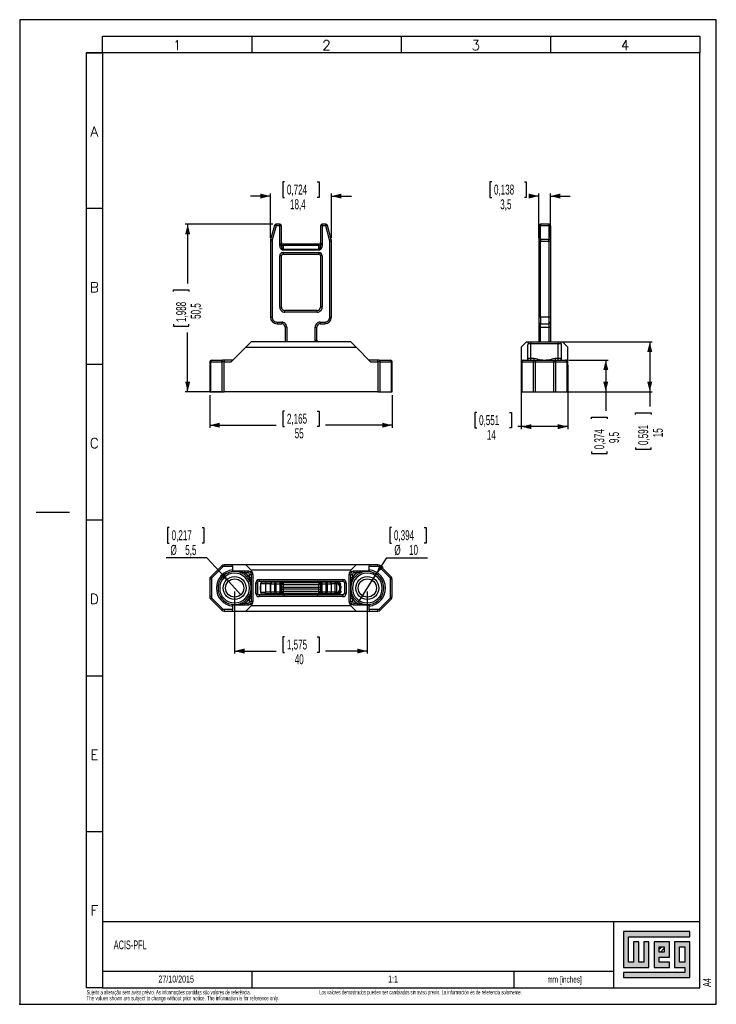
# Model space of a CAD drawing. Extents: x 0 to 210, y 0 to 297.
import ezdxf

# ---------------------------------------------------------------- set-up
doc = ezdxf.new("R2010")
doc.units = 0
doc.header["$PDSIZE"] = -1
doc.layers.get('0').update_dxf_attribs({"linetype": 'CONTINUOUS'})
doc.styles.add('SLDTEXTSTYLE0', font='ROMANS')
doc.styles.add('SLDTEXTSTYLE1', font='TXT', dxfattribs={"width": 0.605})
doc.styles.add('SLDTEXTSTYLE2', font='TXT', dxfattribs={"width": 0.569583})
doc.dimstyles.new('SLDDIMSTYLE0', dxfattribs={"dimtxt": 3, "dimasz": 3, "dimexe": 0, "dimexo": 0.0625, "dimgap": 0.75, "dimtad": 0, "dimrnd": 1e-09, "dimzin": 12, "dimtxsty": 'SLDTEXTSTYLE1', "dimsah": 1, "dimcen": 0.09, "dimazin": 3, "dimtfac": 1, "dimtdec": 3, "dimtofl": 0, "dimtmove": 0, "dimatfit": 3, "dimtolj": 1, "dimtzin": 12})
doc.dimstyles.new('SLDDIMSTYLE1', dxfattribs={"dimtxt": 3, "dimasz": 3, "dimexe": 0, "dimexo": 0.0625, "dimgap": 0.75, "dimtad": 0, "dimtih": 1, "dimtoh": 1, "dimrnd": 1e-09, "dimzin": 12, "dimtxsty": 'SLDTEXTSTYLE1', "dimblk1": 'NONE', "dimsah": 1, "dimcen": 0, "dimazin": 3, "dimtfac": 1, "dimtdec": 3, "dimtmove": 0, "dimatfit": 3, "dimtolj": 1, "dimtzin": 12})
doc.dimstyles.new('SLDDIMSTYLE2', dxfattribs={"dimtxt": 3, "dimasz": 3, "dimexe": 0, "dimexo": 0.0625, "dimgap": 0.75, "dimtad": 0, "dimtih": 1, "dimtoh": 1, "dimrnd": 1e-09, "dimzin": 12, "dimtxsty": 'SLDTEXTSTYLE1', "dimblk1": 'NONE', "dimsah": 1, "dimcen": 0, "dimazin": 3, "dimtfac": 1, "dimtdec": 3, "dimtmove": 0, "dimatfit": 3, "dimtolj": 1, "dimtzin": 12})
doc.dimstyles.new('SLDDIMSTYLE3', dxfattribs={"dimtxt": 3, "dimasz": 3, "dimexe": 0, "dimexo": 0.0625, "dimgap": 0.75, "dimtad": 0, "dimrnd": 1e-09, "dimzin": 12, "dimtxsty": 'SLDTEXTSTYLE1', "dimsah": 1, "dimcen": 0.09, "dimazin": 3, "dimtfac": 1, "dimtdec": 3, "dimtmove": 0, "dimatfit": 3, "dimtolj": 1, "dimtzin": 12})

# ---------------------------------------------------------------- blocks, each defined once
blk = doc.blocks.new('SW_NOTE_0')
at = {"color": 0, "linetype": 'CONTINUOUS', "attachment_point": 1}
for s, insert, char_height, style in [('The values shown are subject to change without prior notice. The information is for reference only.', (0, -0.06), 1.3229, 'SLDTEXTSTYLE1'), ('Sujeito a alteração sem aviso prévio. As informações contidas são valores de referência.                                                           Los valores demostrados pueden ser cambiados sin aviso previo. La información és de referencia solamente.', (0, 1.71), 1.32292, 'SLDTEXTSTYLE2')]:
    blk.add_mtext(s, dxfattribs=dict(at, insert=insert, char_height=char_height, style=style))
blk = doc.blocks.new('_D')
at = {"color": 7, "linetype": 'CONTINUOUS'}
for p, q in [((64.79, 124.56), (64.79, 105.81)), ((104.79, 124.56), (104.79, 105.81)), ((79.86, 110.82), (79.29, 110.82)), ((79.29, 110.82), (79.29, 106.16)), ((89.72, 110.82), (90.29, 110.82)), ((90.29, 110.82), (90.29, 106.16)), ((64.79, 106.56), (77.36, 106.56)), ((79.29, 106.16), (79.86, 106.16)), ((90.29, 106.16), (89.72, 106.16)), ((104.79, 106.56), (92.21, 106.56))]:
    blk.add_line(p, q, dxfattribs=at)
for points in [[(64.79, 106.56), (67.79, 105.81), (67.79, 107.31)], [(104.79, 106.56), (101.79, 107.31), (101.79, 105.81)]]:
    blk.add_solid(points, dxfattribs=at)
at = {"color": 7, "linetype": 'CONTINUOUS', "char_height": 3, "attachment_point": 1, "style": 'SLDTEXTSTYLE1'}
for s, insert in [('1,575', (80.56, 110.03)), ('40', (82.91, 105.59))]:
    blk.add_mtext(s, dxfattribs=dict(at, insert=insert))
blk = doc.blocks.new('_D_1')
at = {"color": 7, "linetype": 'CONTINUOUS'}
for p, q in [((45.1, 143.8), (44.54, 143.8)), ((44.54, 143.8), (44.54, 139.14)), ((54.97, 143.8), (55.53, 143.8)), ((55.53, 143.8), (55.53, 139.14)), ((44.54, 139.14), (45.1, 139.14)), ((55.53, 139.14), (54.97, 139.14)), ((56.45, 134.71), (44.11, 134.71)), ((62.94, 127.6), (56.45, 134.71)), ((66.64, 123.53), (62.94, 127.6))]:
    blk.add_line(p, q, dxfattribs=at)
blk.add_solid([(62.94, 127.6), (61.47, 130.32), (60.36, 129.31)], dxfattribs=at)
at = {"color": 7, "linetype": 'CONTINUOUS', "char_height": 3, "attachment_point": 1, "style": 'SLDTEXTSTYLE1'}
for s, insert in [('0,217', (45.8, 143)), ('%%c', (45.47, 138.57)), ('5,5', (49.9, 138.57))]:
    blk.add_mtext(s, dxfattribs=dict(at, insert=insert))
blk = doc.blocks.new('_NONE')
blk = doc.blocks.new('_D_2')
at = {"color": 7, "linetype": 'CONTINUOUS'}
for p, q in [((112.11, 143.8), (111.55, 143.8)), ((111.55, 143.8), (111.55, 139.14)), ((121.98, 143.8), (122.54, 143.8)), ((122.54, 143.8), (122.54, 139.14)), ((111.55, 139.14), (112.11, 139.14)), ((122.54, 139.14), (121.98, 139.14)), ((107.48, 129.78), (110.63, 134.71)), ((110.63, 134.71), (122.97, 134.71)), ((102.1, 121.35), (107.48, 129.78))]:
    blk.add_line(p, q, dxfattribs=at)
blk.add_solid([(107.48, 129.78), (109.73, 131.9), (108.46, 132.71)], dxfattribs=at)
at = {"color": 7, "linetype": 'CONTINUOUS', "char_height": 3, "attachment_point": 1, "style": 'SLDTEXTSTYLE1'}
for s, insert in [('0,394', (112.82, 143)), ('%%c', (112.95, 138.57)), ('10', (117.38, 138.57))]:
    blk.add_mtext(s, dxfattribs=dict(at, insert=insert))
blk = doc.blocks.new('_D_3')
at = {"color": 7, "linetype": 'CONTINUOUS'}
for p, q in [((57.29, 183.79), (57.29, 173.93)), ((112.29, 183.79), (112.29, 173.93)), ((79.86, 178.95), (79.29, 178.95)), ((79.29, 178.95), (79.29, 174.28)), ((89.72, 178.95), (90.29, 178.95)), ((90.29, 178.95), (90.29, 174.28)), ((57.29, 174.68), (77.36, 174.68)), ((79.29, 174.28), (79.86, 174.28)), ((90.29, 174.28), (89.72, 174.28)), ((112.29, 174.68), (92.21, 174.68))]:
    blk.add_line(p, q, dxfattribs=at)
for points in [[(57.29, 174.68), (60.29, 173.93), (60.29, 175.43)], [(112.29, 174.68), (109.29, 175.43), (109.29, 173.93)]]:
    blk.add_solid(points, dxfattribs=at)
at = {"color": 7, "linetype": 'CONTINUOUS', "char_height": 3, "attachment_point": 1, "style": 'SLDTEXTSTYLE1'}
for s, insert in [('2,165', (80.56, 178.15)), ('55', (82.91, 173.72))]:
    blk.add_mtext(s, dxfattribs=dict(at, insert=insert))
blk = doc.blocks.new('_D_4')
at = {"color": 7, "linetype": 'CONTINUOUS'}
for p, q in [((76.27, 235.29), (49.88, 235.29)), ((50.63, 235.29), (50.63, 217.47)), ((46.36, 214.98), (46.36, 215.54)), ((46.36, 215.54), (51.03, 215.54)), ((51.03, 215.54), (51.03, 214.98)), ((46.36, 205.11), (46.36, 204.54)), ((51.03, 204.54), (51.03, 205.11)), ((46.36, 204.54), (51.03, 204.54)), ((50.63, 184.79), (50.63, 202.62)), ((60.6, 184.79), (49.88, 184.79))]:
    blk.add_line(p, q, dxfattribs=at)
for points in [[(50.63, 235.29), (49.88, 232.29), (51.38, 232.29)], [(50.63, 184.79), (51.38, 187.79), (49.88, 187.79)]]:
    blk.add_solid(points, dxfattribs=at)
at = {"color": 7, "linetype": 'CONTINUOUS', "char_height": 3, "attachment_point": 1, "rotation": 90, "style": 'SLDTEXTSTYLE1'}
for s, insert in [('1,988', (47.16, 205.81)), ('50,5', (51.59, 206.75))]:
    blk.add_mtext(s, dxfattribs=dict(at, insert=insert))
blk = doc.blocks.new('_D_5')
at = {"color": 7, "linetype": 'CONTINUOUS'}
for p, q in [((79.86, 248.06), (79.29, 248.06)), ((79.29, 248.06), (79.29, 243.39)), ((89.72, 248.06), (90.29, 248.06)), ((90.29, 248.06), (90.29, 243.39)), ((75.59, 243.79), (69.59, 243.79)), ((75.59, 231.18), (75.59, 244.54)), ((93.99, 231.18), (93.99, 244.54)), ((93.99, 243.79), (99.99, 243.79)), ((79.29, 243.39), (79.86, 243.39)), ((90.29, 243.39), (89.72, 243.39))]:
    blk.add_line(p, q, dxfattribs=at)
for points in [[(75.59, 243.79), (72.59, 244.54), (72.59, 243.04)], [(93.99, 243.79), (96.99, 243.04), (96.99, 244.54)]]:
    blk.add_solid(points, dxfattribs=at)
at = {"color": 7, "linetype": 'CONTINUOUS', "char_height": 3, "attachment_point": 1, "style": 'SLDTEXTSTYLE1'}
for s, insert in [('0,724', (80.56, 247.26)), ('18,4', (81.5, 242.83))]:
    blk.add_mtext(s, dxfattribs=dict(at, insert=insert))
blk = doc.blocks.new('_D_6')
at = {"color": 7, "linetype": 'CONTINUOUS'}
for p, q in [((163.32, 199.79), (190.68, 199.79)), ((189.93, 199.79), (189.93, 184.79)), ((161.9, 184.79), (190.68, 184.79)), ((189.93, 184.79), (189.93, 180.35)), ((185.66, 177.86), (185.66, 178.43)), ((185.66, 178.43), (190.33, 178.43)), ((190.33, 178.43), (190.33, 177.86)), ((185.66, 168), (185.66, 167.43)), ((185.66, 167.43), (190.33, 167.43)), ((190.33, 167.43), (190.33, 168))]:
    blk.add_line(p, q, dxfattribs=at)
for points in [[(189.93, 199.79), (189.18, 196.79), (190.68, 196.79)], [(189.93, 184.79), (190.68, 187.79), (189.18, 187.79)]]:
    blk.add_solid(points, dxfattribs=at)
at = {"color": 7, "linetype": 'CONTINUOUS', "char_height": 3, "attachment_point": 1, "rotation": 90, "style": 'SLDTEXTSTYLE1'}
for s, insert in [('0,591', (186.46, 168.7)), ('15', (190.89, 171.05))]:
    blk.add_mtext(s, dxfattribs=dict(at, insert=insert))
blk = doc.blocks.new('_D_7')
at = {"color": 7, "linetype": 'CONTINUOUS'}
for p, q in [((165.57, 194.29), (177.43, 194.29)), ((176.68, 194.29), (176.68, 184.79)), ((165.93, 184.79), (177.43, 184.79)), ((176.68, 184.79), (176.68, 179.05)), ((172.42, 176.56), (172.42, 177.13)), ((172.42, 177.13), (177.08, 177.13)), ((177.08, 177.13), (177.08, 176.56)), ((172.42, 166.7), (172.42, 166.13)), ((177.08, 166.13), (177.08, 166.7)), ((172.42, 166.13), (177.08, 166.13))]:
    blk.add_line(p, q, dxfattribs=at)
for points in [[(176.68, 194.29), (175.93, 191.29), (177.43, 191.29)], [(176.68, 184.79), (177.43, 187.79), (175.93, 187.79)]]:
    blk.add_solid(points, dxfattribs=at)
at = {"color": 7, "linetype": 'CONTINUOUS', "char_height": 3, "attachment_point": 1, "rotation": 90, "style": 'SLDTEXTSTYLE1'}
for s, insert in [('0,374', (173.22, 167.4)), ('9,5', (177.65, 169.28))]:
    blk.add_mtext(s, dxfattribs=dict(at, insert=insert))
blk = doc.blocks.new('_D_8')
at = {"color": 7, "linetype": 'CONTINUOUS'}
for p, q in [((142.29, 248.06), (141.72, 248.06)), ((141.72, 248.06), (141.72, 243.39)), ((152.15, 248.06), (152.72, 248.06)), ((152.72, 248.06), (152.72, 243.39)), ((156.47, 243.79), (154.64, 243.79)), ((156.47, 231.18), (156.47, 244.54)), ((159.97, 231.18), (159.97, 244.54)), ((159.97, 243.79), (165.97, 243.79)), ((141.72, 243.39), (142.29, 243.39)), ((152.72, 243.39), (152.15, 243.39))]:
    blk.add_line(p, q, dxfattribs=at)
for points in [[(156.47, 243.79), (153.47, 244.54), (153.47, 243.04)], [(159.97, 243.79), (162.97, 243.04), (162.97, 244.54)]]:
    blk.add_solid(points, dxfattribs=at)
at = {"color": 7, "linetype": 'CONTINUOUS', "char_height": 3, "attachment_point": 1, "style": 'SLDTEXTSTYLE1'}
for s, insert in [('0,138', (142.99, 247.26)), ('3,5', (144.87, 242.83))]:
    blk.add_mtext(s, dxfattribs=dict(at, insert=insert))
blk = doc.blocks.new('_D_9')
at = {"color": 7, "linetype": 'CONTINUOUS'}
for p, q in [((151.22, 192.79), (151.22, 173.5)), ((165.22, 192.79), (165.22, 173.5)), ((137.79, 178.51), (137.22, 178.51)), ((137.22, 178.51), (137.22, 173.85)), ((147.65, 178.51), (148.22, 178.51)), ((148.22, 178.51), (148.22, 173.85)), ((137.22, 173.85), (137.79, 173.85)), ((148.22, 173.85), (147.65, 173.85)), ((151.22, 174.25), (150.14, 174.25)), ((165.22, 174.25), (151.22, 174.25))]:
    blk.add_line(p, q, dxfattribs=at)
for points in [[(151.22, 174.25), (154.22, 173.5), (154.22, 175)], [(165.22, 174.25), (162.22, 175), (162.22, 173.5)]]:
    blk.add_solid(points, dxfattribs=at)
at = {"color": 7, "linetype": 'CONTINUOUS', "char_height": 3, "attachment_point": 1, "style": 'SLDTEXTSTYLE1'}
for s, insert in [('0,551', (138.49, 177.71)), ('14', (140.84, 173.28))]:
    blk.add_mtext(s, dxfattribs=dict(at, insert=insert))

msp = doc.modelspace()

# ---------------------------------------------------------------- hatches: boundary and pattern name
at = {"linetype": 'CONTINUOUS'}
msp.add_hatch(color=7, dxfattribs=at).paths.add_polyline_path([(181.99, 21.93), (181.99, 11.15), (189.69, 11.15), (189.69, 18.85), (188.15, 18.85), (188.15, 12.69), (186.61, 12.69), (186.61, 18.85), (185.07, 18.85), (185.07, 12.69), (183.53, 12.69), (183.53, 20.39), (202.01, 20.39), (202.01, 21.93)], flags=0)
h = msp.add_hatch(color=7, dxfattribs=at)
h.paths.add_polyline_path([(181.99, 8.07), (202.01, 8.07), (202.01, 18.85), (197.39, 18.85), (197.39, 11.15), (200.47, 11.15), (200.47, 9.61), (181.99, 9.61)], flags=0)
h.paths.add_polyline_path([(198.93, 17.31), (200.47, 17.31), (200.47, 12.69), (198.93, 12.69)], flags=0)
h = msp.add_hatch(color=7, dxfattribs=at)
h.paths.add_polyline_path([(195.85, 12.69), (192.77, 12.69), (192.77, 14.23), (195.85, 14.23), (195.85, 18.85), (191.23, 18.85), (191.23, 11.15), (195.85, 11.15)], flags=0)
h.paths.add_polyline_path([(194.31, 15.77), (192.77, 15.77), (192.77, 17.31), (194.31, 17.31)], flags=0)
h = msp.add_hatch(dxfattribs=at)
h.set_pattern_fill('ANSI31', scale=0.25, style=0)
h.paths.add_polyline_path([(194.31, 15.77), (192.77, 15.77), (192.77, 17.31), (194.31, 17.31)], flags=0)

# ---------------------------------------------------------------- linework, layer by layer
at = {"color": 7, "linetype": 'CONTINUOUS'}
for p, q in [((0, 297), (0, 0)), ((210, 297), (0, 297)), ((210, 0), (210, 297)), ((25, 292), (205, 292)), ((25, 287), (25, 292)), ((70, 292), (70, 287)), ((115, 292), (115, 287)), ((160, 292), (160, 287)), ((205, 292), (205, 287)), ((25, 287), (20, 287)), ((20, 287), (20, 5)), ((20, 287), (25, 287)), ((25, 287), (25, 5)), ((205, 287), (25, 287)), ((205, 5), (205, 287)), ((25, 240), (20, 240)), ((76.79, 234.921), (75.657, 230.694)), ((77.273, 234.792), (76.14, 230.565)), ((77.273, 234.792), (76.79, 234.921)), ((78.389, 235.292), (77.273, 235.292)), ((77.273, 235.292), (77.273, 234.792)), ((78.389, 234.792), (77.273, 234.792)), ((78.389, 234.792), (78.389, 235.292)), ((78.389, 229.386), (78.389, 234.792)), ((78.889, 234.792), (78.389, 234.792)), ((78.889, 229.386), (78.889, 234.792)), ((90.689, 234.792), (90.689, 229.386)), ((91.189, 234.792), (90.689, 234.792)), ((91.189, 235.292), (91.189, 234.792)), ((92.305, 235.292), (91.189, 235.292)), ((91.189, 234.792), (91.189, 229.386)), ((92.305, 234.792), (91.189, 234.792)), ((92.305, 234.792), (92.305, 235.292)), ((92.788, 234.921), (92.305, 234.792)), ((93.438, 230.565), (92.305, 234.792)), ((93.921, 230.694), (92.788, 234.921)), ((156.469, 234.792), (156.469, 230.565)), ((156.969, 235.292), (156.969, 234.921)), ((159.469, 235.292), (156.969, 235.292)), ((156.969, 234.921), (159.469, 234.921)), ((156.969, 230.694), (156.969, 234.921)), ((159.469, 235.292), (159.469, 234.921)), ((159.469, 234.921), (159.469, 230.694)), ((159.969, 234.792), (159.969, 230.565)), ((75.589, 230.177), (75.589, 207.292)), ((76.089, 230.177), (75.589, 230.177)), ((76.14, 230.565), (75.657, 230.694)), ((76.14, 230.565), (76.089, 230.177)), ((76.089, 230.177), (76.089, 207.292)), ((78.411, 229.036), (78.389, 229.386)), ((78.389, 229.386), (78.889, 229.386)), ((78.411, 229.036), (78.9, 229.089)), ((78.9, 229.089), (78.889, 229.386)), ((79.389, 229.292), (79.389, 228.892)), ((90.189, 229.292), (79.389, 229.292)), ((79.389, 228.892), (79.389, 227.708)), ((90.189, 228.892), (79.389, 228.892)), ((90.189, 228.892), (90.189, 229.292)), ((90.189, 227.708), (90.189, 228.892)), ((90.689, 229.386), (90.678, 229.089)), ((91.166, 229.036), (90.678, 229.089)), ((91.189, 229.386), (90.689, 229.386)), ((91.189, 229.386), (91.166, 229.036)), ((93.438, 230.565), (93.921, 230.694)), ((93.489, 230.177), (93.438, 230.565)), ((93.489, 207.292), (93.489, 230.177)), ((93.489, 230.177), (93.989, 230.177)), ((93.989, 207.292), (93.989, 230.177)), ((156.469, 230.565), (156.469, 230.177)), ((156.469, 230.177), (156.469, 207.292)), ((156.969, 230.177), (156.469, 230.177)), ((156.969, 230.694), (156.969, 230.177)), ((159.469, 230.694), (156.969, 230.694)), ((156.969, 207.292), (156.969, 230.177)), ((156.969, 230.177), (159.469, 230.177)), ((159.469, 230.177), (159.469, 230.694)), ((159.969, 230.177), (159.469, 230.177)), ((159.469, 230.177), (159.469, 207.292)), ((159.969, 230.565), (159.969, 230.177)), ((159.969, 230.177), (159.969, 207.292)), ((78.389, 210.292), (78.389, 225.792)), ((78.889, 225.792), (78.389, 225.792)), ((78.889, 210.292), (78.889, 225.792)), ((79.389, 227.458), (79.389, 227.708)), ((90.189, 227.708), (79.389, 227.708)), ((90.189, 227.458), (79.389, 227.458)), ((79.389, 226.792), (90.189, 226.792)), ((79.389, 226.792), (79.389, 226.292)), ((79.389, 226.292), (90.189, 226.292)), ((90.189, 227.458), (90.189, 227.708)), ((90.189, 226.792), (90.189, 226.292)), ((90.689, 225.792), (90.689, 210.292)), ((91.189, 225.792), (90.689, 225.792)), ((91.189, 225.792), (91.189, 210.292)), ((78.389, 210.292), (78.889, 210.292)), ((89.689, 209.292), (79.889, 209.292)), ((79.889, 208.792), (79.889, 209.292)), ((89.689, 208.792), (79.889, 208.792)), ((89.689, 208.792), (89.689, 209.292)), ((91.189, 210.292), (90.689, 210.292)), ((76.089, 207.292), (75.589, 207.292)), ((77.589, 205.792), (78.989, 205.792)), ((77.589, 205.792), (77.589, 205.292)), ((77.589, 205.292), (78.989, 205.292)), ((78.989, 205.792), (78.989, 205.292)), ((90.589, 205.792), (91.989, 205.792)), ((90.589, 205.792), (90.589, 205.292)), ((90.589, 205.292), (91.989, 205.292)), ((91.989, 205.792), (91.989, 205.292)), ((93.489, 207.292), (93.989, 207.292)), ((156.469, 207.292), (156.469, 205.792)), ((156.969, 207.292), (156.469, 207.292)), ((156.469, 205.792), (156.469, 204.292)), ((156.969, 207.292), (156.969, 205.292)), ((159.469, 207.292), (156.969, 207.292)), ((156.969, 205.292), (159.469, 205.292)), ((156.969, 204.292), (156.969, 205.292)), ((159.469, 207.292), (159.469, 205.292)), ((159.969, 207.292), (159.469, 207.292)), ((159.469, 205.292), (159.469, 204.292)), ((159.969, 207.292), (159.969, 205.792)), ((159.969, 205.792), (159.969, 204.292)), ((79.989, 204.292), (79.989, 199.792)), ((80.489, 204.292), (79.989, 204.292)), ((89.089, 200.292), (89.089, 204.292)), ((89.089, 204.292), (89.589, 204.292)), ((89.589, 200.292), (89.589, 204.292)), ((156.469, 204.292), (156.469, 199.792)), ((156.469, 204.292), (156.969, 204.292)), ((156.969, 204.292), (159.469, 204.292)), ((159.969, 204.292), (159.469, 204.292)), ((159.969, 204.292), (159.969, 199.792)), ((69.789, 199.792), (68.189, 198.192)), ((99.789, 199.792), (69.789, 199.792)), ((89.089, 200.292), (89.589, 200.292)), ((101.389, 198.192), (99.789, 199.792)), ((151.219, 198.192), (152.819, 199.792)), ((152.819, 199.792), (153.001, 199.792)), ((153.001, 199.792), (154.119, 199.792)), ((153.253, 199.292), (154.119, 199.292)), ((154.119, 199.792), (154.119, 199.292)), ((154.119, 199.792), (162.319, 199.792)), ((154.119, 194.792), (154.119, 199.292)), ((154.119, 199.292), (162.319, 199.292)), ((162.319, 199.792), (163.437, 199.792)), ((162.319, 199.792), (162.319, 199.292)), ((162.319, 194.792), (162.319, 199.292)), ((162.319, 199.292), (163.185, 199.292)), ((163.437, 199.792), (163.619, 199.792)), ((163.619, 199.792), (165.219, 198.192)), ((63.789, 193.792), (68.189, 198.192)), ((68.189, 198.192), (101.389, 198.192)), ((101.389, 198.192), (105.789, 193.792)), ((151.219, 198.192), (151.219, 193.792)), ((153.119, 198.792), (153.119, 194.292)), ((163.319, 194.292), (163.319, 198.792)), ((165.219, 193.792), (165.219, 198.192)), ((57.289, 193.792), (57.582, 193.792)), ((57.289, 193.792), (57.289, 184.792)), ((57.582, 184.792), (57.582, 193.792)), ((57.582, 193.792), (60.896, 193.792)), ((57.789, 194.292), (57.935, 194.292)), ((57.935, 194.292), (61.25, 194.292)), ((61.603, 193.792), (60.896, 193.792)), ((60.896, 193.792), (60.896, 184.792)), ((61.603, 194.292), (61.25, 194.292)), ((61.603, 194.292), (61.603, 193.792)), ((64.289, 194.292), (61.603, 194.292)), ((61.603, 193.792), (63.789, 193.792)), ((61.603, 184.792), (61.603, 193.792)), ((107.975, 194.292), (105.289, 194.292)), ((105.789, 193.792), (107.975, 193.792)), ((108.328, 194.292), (107.975, 194.292)), ((107.975, 193.792), (107.975, 194.292)), ((108.682, 193.792), (107.975, 193.792)), ((107.975, 193.792), (107.975, 184.792)), ((108.328, 194.292), (111.642, 194.292)), ((108.682, 184.792), (108.682, 193.792)), ((108.682, 193.792), (111.996, 193.792)), ((111.642, 194.292), (111.789, 194.292)), ((111.996, 193.792), (111.996, 184.792)), ((112.289, 193.792), (111.996, 193.792)), ((112.289, 184.792), (112.289, 193.792)), ((151.219, 193.792), (151.512, 193.792)), ((151.219, 193.792), (151.219, 184.792)), ((151.512, 184.792), (151.512, 193.792)), ((151.512, 193.792), (154.826, 193.792)), ((151.719, 194.292), (151.865, 194.292)), ((151.865, 194.292), (155.18, 194.292)), ((154.119, 194.792), (153.119, 194.792)), ((154.119, 194.292), (154.119, 194.792)), ((155.057, 194.792), (154.119, 194.792)), ((154.826, 193.792), (155.533, 193.792)), ((154.826, 193.792), (154.826, 184.792)), ((155.057, 194.292), (155.057, 194.792)), ((155.18, 194.292), (155.533, 194.292)), ((155.533, 194.292), (155.533, 193.792)), ((155.533, 194.292), (160.905, 194.292)), ((155.533, 193.792), (160.905, 193.792)), ((155.533, 184.792), (155.533, 193.792)), ((160.905, 194.292), (161.258, 194.292)), ((160.905, 194.292), (160.905, 193.792)), ((160.905, 193.792), (161.612, 193.792)), ((160.905, 193.792), (160.905, 184.792)), ((161.258, 194.292), (164.573, 194.292)), ((162.319, 194.792), (161.381, 194.792)), ((161.381, 194.792), (161.381, 194.292)), ((161.612, 184.792), (161.612, 193.792)), ((161.612, 193.792), (164.926, 193.792)), ((163.319, 194.792), (162.319, 194.792)), ((162.319, 194.292), (162.319, 194.792)), ((164.719, 194.292), (164.573, 194.292)), ((164.926, 193.792), (164.926, 184.792)), ((165.219, 193.792), (164.926, 193.792)), ((165.219, 184.792), (165.219, 193.792)), ((25, 193), (20, 193)), ((57.289, 184.792), (57.582, 184.792)), ((57.582, 184.792), (60.896, 184.792)), ((60.896, 184.792), (61.603, 184.792)), ((107.975, 184.792), (61.603, 184.792)), ((107.975, 184.792), (108.682, 184.792)), ((108.682, 184.792), (111.996, 184.792)), ((111.996, 184.792), (112.289, 184.792)), ((151.219, 184.792), (151.512, 184.792)), ((151.512, 184.792), (154.826, 184.792)), ((154.826, 184.792), (155.533, 184.792)), ((155.533, 184.792), (160.905, 184.792)), ((160.905, 184.792), (161.612, 184.792)), ((161.612, 184.792), (164.926, 184.792)), ((164.926, 184.792), (165.219, 184.792)), ((5, 148.5), (15, 148.5)), ((25, 146), (20, 146)), ((60.896, 132.271), (57.582, 128.957)), ((61.25, 131.917), (57.935, 128.603)), ((61.25, 131.917), (60.896, 132.271)), ((63.789, 132.564), (61.603, 132.564)), ((61.603, 132.064), (61.603, 132.564)), ((64.289, 132.064), (61.603, 132.064)), ((68.189, 132.564), (63.789, 132.564)), ((64.289, 131.041), (64.289, 132.064)), ((68.189, 132.564), (69.789, 130.964)), ((101.389, 132.564), (68.189, 132.564)), ((69.789, 130.964), (69.789, 130.782)), ((99.789, 130.964), (69.789, 130.964)), ((99.789, 130.964), (101.389, 132.564)), ((99.789, 130.782), (99.789, 130.964)), ((105.789, 132.564), (101.389, 132.564)), ((105.289, 132.064), (105.289, 131.041)), ((107.975, 132.064), (105.289, 132.064)), ((107.975, 132.564), (105.789, 132.564)), ((107.975, 132.064), (107.975, 132.564)), ((108.682, 132.271), (108.328, 131.917)), ((111.642, 128.603), (108.328, 131.917)), ((111.996, 128.957), (108.682, 132.271)), ((57.289, 128.25), (57.289, 122.878)), ((57.789, 128.25), (57.289, 128.25)), ((57.935, 128.603), (57.582, 128.957)), ((57.789, 128.25), (57.789, 122.878)), ((68.789, 130.664), (64.279, 130.664)), ((67.804, 130.664), (67.804, 130.164)), ((68.789, 130.164), (67.804, 130.164)), ((68.789, 130.664), (68.789, 130.164)), ((69.289, 129.664), (69.789, 129.664)), ((69.289, 128.726), (69.289, 129.664)), ((69.289, 128.726), (69.789, 128.726)), ((69.539, 127.74), (69.289, 128.726)), ((69.539, 127.74), (69.334, 127.647)), ((69.789, 129.664), (69.789, 121.464)), ((70.289, 129.664), (69.789, 129.664)), ((70.289, 129.664), (70.289, 121.464)), ((72.189, 128.164), (97.389, 128.164)), ((72.189, 128.164), (72.189, 127.664)), ((97.389, 128.164), (97.389, 127.664)), ((99.289, 121.464), (99.289, 129.664)), ((99.289, 129.664), (99.789, 129.664)), ((99.789, 121.464), (99.789, 129.664)), ((99.789, 129.664), (100.289, 129.664)), ((99.789, 128.726), (100.289, 128.726)), ((100.289, 128.726), (100.039, 127.74)), ((100.243, 127.647), (100.039, 127.74)), ((100.289, 129.664), (100.289, 128.726)), ((105.299, 130.664), (100.789, 130.664)), ((100.789, 130.164), (100.789, 130.664)), ((101.774, 130.164), (100.789, 130.164)), ((101.774, 130.164), (101.774, 130.664)), ((111.642, 128.603), (111.996, 128.957)), ((111.789, 122.878), (111.789, 128.25)), ((112.289, 128.25), (111.789, 128.25)), ((112.289, 122.878), (112.289, 128.25)), ((71.189, 123.964), (71.189, 127.164)), ((71.189, 127.164), (71.689, 127.164)), ((71.689, 123.964), (71.689, 127.164)), ((72.189, 127.664), (97.389, 127.664)), ((74.089, 126.814), (72.589, 126.814)), ((74.089, 127.314), (73.089, 127.314)), ((76.063, 127.314), (74.089, 127.314)), ((74.089, 127.314), (74.089, 126.814)), ((74.089, 126.814), (74.089, 124.314)), ((75.657, 126.814), (75.589, 126.814)), ((75.589, 126.814), (75.589, 124.314)), ((75.657, 126.814), (76.79, 126.814)), ((75.657, 124.314), (75.657, 126.814)), ((76.14, 127.314), (76.089, 127.314)), ((77.273, 127.314), (76.14, 127.314)), ((77.273, 126.814), (76.79, 126.814)), ((76.79, 126.814), (76.79, 124.314)), ((78.389, 127.314), (77.273, 127.314)), ((77.273, 126.814), (77.273, 127.314)), ((77.273, 124.314), (77.273, 126.814)), ((77.273, 126.814), (78.389, 126.814)), ((78.389, 127.314), (78.389, 126.814)), ((78.889, 126.814), (78.389, 126.814)), ((78.389, 126.814), (78.389, 124.314)), ((79.389, 127.314), (78.463, 127.314)), ((78.889, 124.314), (78.889, 126.814)), ((79.389, 125.87), (78.889, 125.87)), ((78.889, 125.257), (79.389, 125.257)), ((90.189, 127.314), (79.389, 127.314)), ((79.389, 127.247), (79.389, 127.314)), ((79.389, 127.247), (79.389, 126.563)), ((79.389, 127.247), (90.189, 127.247)), ((79.389, 126.563), (79.389, 125.87)), ((90.189, 126.563), (79.389, 126.563)), ((79.389, 125.257), (79.389, 125.87)), ((79.389, 125.87), (90.189, 125.87)), ((79.389, 125.257), (79.389, 124.564)), ((90.189, 125.257), (79.389, 125.257)), ((91.115, 127.314), (90.189, 127.314)), ((90.189, 127.247), (90.189, 127.314)), ((90.189, 127.247), (90.189, 126.563)), ((90.189, 125.87), (90.189, 126.563)), ((90.189, 125.257), (90.189, 125.87)), ((90.189, 125.87), (90.689, 125.87)), ((90.189, 125.257), (90.689, 125.257)), ((90.189, 124.564), (90.189, 125.257)), ((91.189, 126.814), (90.689, 126.814)), ((90.689, 126.814), (90.689, 124.314)), ((91.189, 126.814), (91.189, 127.314)), ((92.305, 127.314), (91.189, 127.314)), ((91.189, 124.314), (91.189, 126.814)), ((91.189, 126.814), (92.305, 126.814)), ((92.305, 127.314), (92.305, 126.814)), ((93.438, 127.314), (92.305, 127.314)), ((92.788, 126.814), (92.305, 126.814)), ((92.305, 126.814), (92.305, 124.314)), ((92.788, 124.314), (92.788, 126.814)), ((92.788, 126.814), (93.921, 126.814)), ((93.489, 127.314), (93.438, 127.314)), ((95.089, 127.314), (93.515, 127.314)), ((93.921, 126.814), (93.921, 124.314)), ((93.989, 126.814), (93.921, 126.814)), ((93.989, 124.314), (93.989, 126.814)), ((95.089, 126.814), (95.089, 127.314)), ((95.089, 124.314), (95.089, 126.814)), ((95.589, 126.814), (95.089, 126.814)), ((95.589, 124.314), (95.589, 126.814)), ((98.389, 127.164), (97.889, 127.164)), ((97.889, 127.164), (97.889, 123.964)), ((98.389, 127.164), (98.389, 123.964)), ((57.789, 122.878), (57.289, 122.878)), ((57.935, 122.524), (57.582, 122.171)), ((57.582, 122.171), (60.896, 118.857)), ((57.935, 122.524), (61.25, 119.21)), ((69.289, 122.401), (69.539, 123.387)), ((69.789, 122.401), (69.289, 122.401)), ((69.289, 121.464), (69.289, 122.401)), ((69.334, 123.481), (69.539, 123.387)), ((71.189, 123.964), (71.689, 123.964)), ((97.389, 123.464), (72.189, 123.464)), ((72.189, 123.464), (72.189, 122.964)), ((97.389, 122.964), (72.189, 122.964)), ((72.589, 124.314), (74.089, 124.314)), ((73.089, 123.814), (74.089, 123.814)), ((74.089, 123.814), (74.089, 124.314)), ((76.063, 123.814), (74.089, 123.814)), ((75.589, 124.314), (75.657, 124.314)), ((76.79, 124.314), (75.657, 124.314)), ((76.14, 123.814), (76.089, 123.814)), ((77.273, 123.814), (76.14, 123.814)), ((77.273, 124.314), (76.79, 124.314)), ((78.389, 124.314), (77.273, 124.314)), ((77.273, 124.314), (77.273, 123.814)), ((78.389, 123.814), (77.273, 123.814)), ((78.389, 123.814), (78.389, 124.314)), ((78.389, 124.314), (78.889, 124.314)), ((79.389, 123.814), (78.463, 123.814)), ((90.189, 124.564), (79.389, 124.564)), ((79.389, 124.564), (79.389, 123.881)), ((79.389, 123.814), (79.389, 123.881)), ((90.189, 123.881), (79.389, 123.881)), ((90.189, 123.814), (79.389, 123.814)), ((90.189, 123.881), (90.189, 124.564)), ((90.189, 123.814), (90.189, 123.881)), ((91.115, 123.814), (90.189, 123.814)), ((91.189, 124.314), (90.689, 124.314)), ((91.189, 124.314), (91.189, 123.814)), ((92.305, 124.314), (91.189, 124.314)), ((92.305, 123.814), (91.189, 123.814)), ((92.305, 123.814), (92.305, 124.314)), ((92.305, 124.314), (92.788, 124.314)), ((93.438, 123.814), (92.305, 123.814)), ((93.921, 124.314), (92.788, 124.314)), ((93.489, 123.814), (93.438, 123.814)), ((95.089, 123.814), (93.515, 123.814)), ((93.921, 124.314), (93.989, 124.314)), ((95.089, 123.814), (95.089, 124.314)), ((95.589, 124.314), (95.089, 124.314)), ((97.389, 122.964), (97.389, 123.464)), ((98.389, 123.964), (97.889, 123.964)), ((100.289, 122.401), (99.789, 122.401)), ((100.039, 123.387), (100.243, 123.481)), ((100.039, 123.387), (100.289, 122.401)), ((100.289, 122.401), (100.289, 121.464)), ((108.328, 119.21), (111.642, 122.524)), ((108.682, 118.857), (111.996, 122.171)), ((111.996, 122.171), (111.642, 122.524)), ((111.789, 122.878), (112.289, 122.878)), ((60.896, 118.857), (61.25, 119.21)), ((64.289, 119.064), (61.603, 119.064)), ((61.603, 119.064), (61.603, 118.564)), ((64.279, 120.464), (68.789, 120.464)), ((64.289, 119.064), (64.289, 120.087)), ((67.804, 120.964), (67.804, 120.464)), ((67.804, 120.964), (68.789, 120.964)), ((69.789, 120.164), (68.189, 118.564)), ((68.789, 120.964), (68.789, 120.464)), ((69.289, 121.464), (69.789, 121.464)), ((70.289, 121.464), (69.789, 121.464)), ((69.789, 120.346), (69.789, 120.164)), ((99.789, 120.164), (69.789, 120.164)), ((99.289, 121.464), (99.789, 121.464)), ((99.789, 121.464), (100.289, 121.464)), ((99.789, 120.164), (99.789, 120.346)), ((101.389, 118.564), (99.789, 120.164)), ((100.789, 120.964), (101.774, 120.964)), ((100.789, 120.464), (100.789, 120.964)), ((100.789, 120.464), (105.299, 120.464)), ((101.774, 120.964), (101.774, 120.464)), ((105.289, 120.087), (105.289, 119.064)), ((107.975, 119.064), (105.289, 119.064)), ((107.975, 118.564), (107.975, 119.064)), ((108.682, 118.857), (108.328, 119.21)), ((61.603, 118.564), (63.789, 118.564)), ((63.789, 118.564), (68.189, 118.564)), ((68.189, 118.564), (101.389, 118.564)), ((101.389, 118.564), (105.789, 118.564)), ((105.789, 118.564), (107.975, 118.564)), ((25, 99), (20, 99)), ((25, 52), (20, 52)), ((25, 45), (25, 40)), ((25, 40), (25, 5)), ((25, 25), (205, 25)), ((179, 25), (179, 5)), ((202.01, 21.93), (181.99, 21.93)), ((181.99, 21.93), (181.99, 11.15)), ((202.01, 20.39), (202.01, 21.93)), ((183.53, 20.39), (202.01, 20.39)), ((183.53, 12.69), (183.53, 20.39)), ((186.61, 18.85), (185.07, 18.85)), ((185.07, 18.85), (185.07, 12.69)), ((186.61, 12.69), (186.61, 18.85)), ((189.69, 18.85), (188.15, 18.85)), ((188.15, 18.85), (188.15, 12.69)), ((189.69, 11.15), (189.69, 18.85)), ((195.85, 18.85), (191.23, 18.85)), ((191.23, 18.85), (191.23, 11.15)), ((195.85, 14.23), (195.85, 18.85)), ((202.01, 18.85), (197.39, 18.85)), ((197.39, 18.85), (197.39, 11.15)), ((202.01, 8.07), (202.01, 18.85)), ((192.77, 17.31), (194.31, 17.31)), ((192.77, 15.77), (192.77, 17.31)), ((194.31, 15.77), (192.77, 15.77)), ((194.31, 17.31), (194.31, 15.77)), ((198.93, 12.69), (198.93, 17.31)), ((198.93, 17.31), (200.47, 17.31)), ((200.47, 17.31), (200.47, 12.69)), ((185.07, 12.69), (183.53, 12.69)), ((188.15, 12.69), (186.61, 12.69)), ((192.77, 14.23), (195.85, 14.23)), ((192.77, 12.69), (192.77, 14.23)), ((195.85, 12.69), (192.77, 12.69)), ((195.85, 11.15), (195.85, 12.69)), ((200.47, 12.69), (198.93, 12.69)), ((25, 10), (59, 10)), ((59, 10), (179, 10)), ((70, 10), (70, 5)), ((149, 10), (149, 5)), ((181.99, 11.15), (189.69, 11.15)), ((181.99, 9.61), (181.99, 8.07)), ((200.47, 9.61), (181.99, 9.61)), ((191.23, 11.15), (195.85, 11.15)), ((197.39, 11.15), (200.47, 11.15)), ((200.47, 11.15), (200.47, 9.61)), ((181.99, 8.07), (202.01, 8.07)), ((25, 5), (20, 5)), ((25, 5), (205, 5)), ((0, 0), (210, 0))]:
    msp.add_line(p, q, dxfattribs=at)
at = {"color": 8, "linetype": 'CONTINUOUS'}
for p, q in [((80.489, 204.292), (80.489, 199.792)), ((156.969, 199.792), (156.969, 204.292)), ((159.469, 204.292), (159.469, 199.792)), ((156.157, 194.627), (156.064, 194.29)), ((160.375, 194.285), (160.281, 194.627)), ((75.589, 126.814), (74.089, 126.814)), ((95.089, 126.814), (93.989, 126.814)), ((75.589, 124.314), (74.089, 124.314)), ((95.089, 124.314), (93.989, 124.314))]:
    msp.add_line(p, q, dxfattribs=at)
at = {"color": 144, "linetype": 'CONTINUOUS'}
for p, q in [((71.789, 123.664), (71.789, 127.464)), ((72.589, 126.814), (72.589, 124.314)), ((93.652, 127.314), (93.697, 127.365)), ((93.697, 127.365), (93.755, 127.314)), ((95.637, 127.059), (95.584, 126.999)), ((96.039, 127.516), (95.823, 127.271)), ((96.039, 127.516), (96.79, 126.856)), ((96.388, 126.399), (96.335, 126.338)), ((96.484, 124.916), (96.424, 124.969)), ((96.79, 126.856), (96.574, 126.611)), ((91.703, 123.464), (91.504, 123.814)), ((91.883, 123.464), (91.675, 123.814)), ((93.939, 123.611), (93.709, 123.814)), ((93.939, 123.611), (94.117, 123.814)), ((95.824, 124.165), (95.764, 124.217)), ((96.281, 123.763), (96.036, 123.978)), ((96.941, 124.514), (96.281, 123.763)), ((96.941, 124.514), (96.696, 124.729))]:
    msp.add_line(p, q, dxfattribs=at)
at = {"color": 7, "linetype": 'CONTINUOUS', "flags": 128}
for points in [[(79.389, 227.458), (79.225, 227.485), (79.065, 227.565), (78.906, 227.706), (78.761, 227.902), (78.532, 228.426), (78.411, 229.036)], [(79.389, 227.708), (79.348, 227.714), (79.307, 227.732), (79.226, 227.805), (79.147, 227.926), (79.075, 228.096), (78.995, 228.38), (78.937, 228.709), (78.9, 229.089)], [(90.678, 229.089), (90.641, 228.709), (90.583, 228.38), (90.503, 228.096), (90.43, 227.926), (90.352, 227.805), (90.271, 227.732), (90.23, 227.714), (90.189, 227.708)], [(91.166, 229.036), (91.046, 228.426), (90.817, 227.902), (90.672, 227.707), (90.512, 227.565), (90.353, 227.485), (90.189, 227.458)], [(153.001, 199.792), (153.149, 199.778), (153.251, 199.745), (153.313, 199.704), (153.351, 199.651), (153.364, 199.578), (153.311, 199.401), (153.253, 199.292)], [(163.185, 199.292), (163.096, 199.476), (163.074, 199.575), (163.085, 199.647), (163.119, 199.699), (163.176, 199.74), (163.274, 199.775), (163.437, 199.792)], [(156.157, 194.627), (155.581, 194.751), (155.057, 194.792)], [(161.381, 194.792), (160.857, 194.751), (160.281, 194.627)], [(61.603, 132.064), (61.412, 132.026), (61.25, 131.917)], [(69.789, 130.782), (69.775, 130.634), (69.742, 130.532), (69.701, 130.47), (69.648, 130.431), (69.575, 130.419), (69.398, 130.472), (69.289, 130.53)], [(100.289, 130.53), (100.105, 130.441), (100.006, 130.419), (99.934, 130.43), (99.882, 130.464), (99.841, 130.521), (99.806, 130.619), (99.789, 130.782)], [(108.328, 131.917), (108.166, 132.026), (107.975, 132.064)], [(57.935, 128.603), (57.827, 128.441), (57.789, 128.25)], [(69.289, 128.726), (68.614, 129.515), (67.804, 130.164)], [(69.789, 127.626), (69.785, 127.643), (69.772, 127.66), (69.751, 127.677), (69.722, 127.692), (69.686, 127.706), (69.642, 127.719), (69.593, 127.731), (69.539, 127.74)], [(100.039, 127.74), (99.984, 127.731), (99.935, 127.719), (99.892, 127.706), (99.856, 127.692), (99.827, 127.677), (99.806, 127.66), (99.793, 127.643), (99.789, 127.626)], [(101.774, 130.164), (100.963, 129.515), (100.289, 128.726)], [(111.789, 128.25), (111.751, 128.441), (111.642, 128.603)], [(57.789, 122.878), (57.827, 122.687), (57.935, 122.524)], [(67.804, 120.964), (68.614, 121.612), (69.289, 122.401)], [(69.539, 123.387), (69.593, 123.397), (69.642, 123.408), (69.686, 123.421), (69.722, 123.435), (69.751, 123.451), (69.772, 123.467), (69.785, 123.484), (69.789, 123.502)], [(99.789, 123.502), (99.793, 123.484), (99.806, 123.467), (99.827, 123.451), (99.856, 123.435), (99.892, 123.421), (99.935, 123.408), (99.984, 123.397), (100.039, 123.387)], [(100.289, 122.401), (100.963, 121.612), (101.774, 120.964)], [(111.642, 122.524), (111.751, 122.687), (111.789, 122.878)], [(61.603, 119.064), (61.412, 119.102), (61.25, 119.21)], [(69.289, 120.598), (69.473, 120.687), (69.572, 120.709), (69.644, 120.698), (69.696, 120.663), (69.737, 120.607), (69.772, 120.509), (69.789, 120.346)], [(99.789, 120.346), (99.803, 120.494), (99.835, 120.596), (99.876, 120.658), (99.93, 120.696), (100.003, 120.709), (100.179, 120.656), (100.289, 120.598)], [(108.328, 119.21), (108.166, 119.102), (107.975, 119.064)]]:
    msp.add_lwpolyline(points, dxfattribs=at)
at = {"color": 8, "linetype": 'CONTINUOUS', "flags": 128}
msp.add_lwpolyline([(89.227, 199.792), (89.159, 199.924), (89.089, 200.292)], dxfattribs=at)
at = {"color": 144, "linetype": 'CONTINUOUS', "flags": 128}
for points in [[(72.946, 127.293), (73.034, 127.439), (73.189, 127.664)], [(91.504, 127.314), (91.504, 127.314), (91.703, 127.664)], [(91.685, 127.314), (91.757, 127.467), (91.9, 127.664)], [(96.018, 126.735), (95.78, 126.907), (95.543, 127.018)], [(73.189, 123.464), (73.034, 123.688), (72.946, 123.835)]]:
    msp.add_lwpolyline(points, dxfattribs=at)
at = {"color": 7, "linetype": 'CONTINUOUS'}
for centre, radius in [((64.789, 125.564), 3.45), ((64.789, 125.564), 2.75), ((104.789, 125.564), 3.45), ((104.789, 125.564), 2.75)]:
    msp.add_circle(centre, radius, dxfattribs=at)
for centre, radius, start, end in [((77.273, 234.792), 0.5, 90, 165), ((78.389, 234.792), 0.5, 0, 90), ((91.189, 234.792), 0.5, 90, 180), ((92.305, 234.792), 0.5, 15, 90), ((156.969, 234.792), 0.5, 90, 180), ((156.852, 234.341), 0.592, 78.63095, 130.39069), ((159.469, 234.792), 0.5, 0, 90), ((159.586, 234.341), 0.592, 49.60931, 101.36905), ((77.589, 230.177), 2, 165, 180), ((79.389, 229.792), 0.5, 180, 270), ((79.321, 229.428), 0.54, 218.82545, 277.20472), ((90.189, 229.792), 0.5, 270, 0), ((90.257, 229.428), 0.54, 262.79528, 321.17455), ((91.989, 230.177), 2, 0, 15), ((156.852, 230.114), 0.592, 78.63095, 130.39069), ((159.586, 230.114), 0.592, 49.60931, 101.36905), ((79.389, 225.792), 1, 90, 180), ((79.389, 225.792), 0.5, 90, 180), ((90.189, 225.792), 1, 0, 90), ((90.189, 225.792), 0.5, 0, 90), ((79.889, 210.291), 1.5, 179.98903, 270.01097), ((79.889, 210.292), 1, 180, 270), ((89.689, 210.291), 1.5, 269.98903, 0.01097), ((89.689, 210.292), 1, 270, 0), ((77.589, 207.292), 2, 180, 270), ((77.589, 207.291), 1.5, 179.98903, 270.01097), ((78.989, 204.292), 1.5, 359.98903, 90.01097), ((78.989, 204.292), 1, 0, 90), ((90.589, 204.292), 1.5, 89.98903, 180.01097), ((90.589, 204.292), 1, 90, 180), ((91.989, 207.291), 1.5, 269.98903, 0.01097), ((91.989, 207.292), 2, 270, 0), ((156.969, 205.792), 0.5, 180, 270), ((159.469, 205.792), 0.5, 270, 0), ((90.089, 200.292), 0.5, 180, 270), ((154.119, 198.792), 1, 150, 180), ((162.319, 198.792), 1, 0, 30), ((57.789, 193.792), 0.5, 90, 180), ((58.024, 193.854), 0.446, 101.42175, 188.04947), ((61.338, 193.854), 0.446, 101.42175, 188.04947), ((108.24, 193.854), 0.446, 351.95053, 78.57825), ((111.554, 193.854), 0.446, 351.95053, 78.57825), ((111.789, 193.792), 0.5, 0, 90), ((151.719, 193.792), 0.5, 90, 180), ((151.954, 193.854), 0.446, 101.42175, 188.04947), ((153.619, 194.792), 0.5, 180, 259.45043), ((155.268, 193.854), 0.446, 101.42175, 188.04947), ((160.256, 213.335), 19.152, 257.64177, 263.89501), ((156.182, 213.335), 19.152, 276.10495, 282.35828), ((161.17, 193.854), 0.446, 351.95053, 78.57825), ((162.819, 194.792), 0.5, 280.54361, 0), ((164.484, 193.854), 0.446, 351.95053, 78.57825), ((164.719, 193.792), 0.5, 0, 90), ((64.789, 125.564), 5.5, 95.21557, 264.78443), ((61.603, 131.564), 1, 90, 135), ((63.789, 132.064), 0.5, 0, 90), ((63.709, 131.052), 0.58, 306.21945, 358.86397), ((68.792, 129.665), 1.497, 359.94068, 48.24901), ((100.785, 129.665), 1.497, 131.75099, 180.05932), ((105.789, 132.064), 0.5, 90, 180), ((105.88, 131.058), 0.591, 181.6658, 233.25078), ((104.789, 125.564), 5.5, 0, 84.78409), ((107.975, 131.564), 1, 45, 90), ((58.289, 128.25), 1, 135, 180), ((64.789, 125.564), 5, 24.61998, 335.38002), ((64.789, 125.564), 4.5, 0, 180), ((64.281, 130.292), 0.372, 90.36444, 128.08533), ((64.752, 119.89), 10.717, 73.45503, 93.7461), ((68.789, 129.664), 1, 60, 90), ((68.789, 129.664), 0.5, 0, 90), ((68.789, 129.664), 1, 0, 60), ((60.803, 125.634), 8.987, 359.54964, 13.55396), ((72.189, 127.164), 1, 90, 180), ((97.389, 127.164), 1, 0, 90), ((100.789, 129.664), 1, 120, 180), ((104.789, 125.564), 5, 204.61998, 155.38002), ((100.789, 129.664), 1, 90, 120), ((100.789, 129.664), 0.5, 90, 180), ((104.789, 125.564), 4.5, 0, 180), ((104.839, 119.77), 10.836, 86.36619, 106.43268), ((105.297, 130.292), 0.372, 51.91434, 89.63593), ((111.289, 128.25), 1, 0, 45), ((64.789, 125.564), 4.5, 180, 0), ((64.789, 125.564), 5, 0, 24.61998), ((64.789, 125.564), 5, 335.38002, 0), ((64.971, 125.541), 4.818, 345.87087, 358.61353), ((72.189, 127.164), 0.5, 90, 180), ((76.089, 126.814), 0.5, 90, 180), ((76.149, 126.822), 0.492, 91.01019, 180.97576), ((77.281, 126.822), 0.492, 91.01019, 180.97576), ((78.389, 126.814), 0.5, 0, 90), ((78.41, 126.816), 0.498, 10.31363, 89.87393), ((79.373, 126.749), 0.498, 88.14477, 161.78261), ((79.366, 127.051), 0.489, 197.4225, 272.65012), ((90.205, 126.749), 0.498, 18.21826, 91.85436), ((90.211, 127.051), 0.489, 267.34988, 342.5775), ((91.168, 126.816), 0.498, 90.12607, 169.68637), ((91.189, 126.814), 0.5, 90, 180), ((92.297, 126.822), 0.492, 359.02424, 88.98981), ((93.429, 126.822), 0.492, 359.02424, 88.98981), ((93.489, 126.814), 0.5, 0, 90), ((95.089, 126.814), 0.5, 0, 90), ((97.389, 127.164), 0.5, 0, 90), ((104.789, 125.564), 5, 155.38002, 180), ((108.775, 125.493), 8.987, 179.54964, 193.55396), ((104.789, 125.564), 5, 180, 204.61998), ((104.607, 125.586), 4.818, 165.87087, 178.61353), ((104.321, 125.748), 4.502, 155.03347, 166.98169), ((104.789, 125.564), 4.5, 180, 0), ((104.789, 125.564), 5.5, 275.21591, 0), ((58.289, 122.878), 1, 180, 225), ((65.257, 125.379), 4.502, 335.03347, 346.98169), ((72.189, 123.964), 1, 180, 270), ((72.189, 123.964), 0.5, 180, 270), ((76.089, 124.314), 0.5, 180, 270), ((76.149, 124.305), 0.492, 179.02424, 268.98981), ((77.281, 124.305), 0.492, 179.02424, 268.98981), ((78.389, 124.314), 0.5, 270, 0), ((78.41, 124.312), 0.498, 270.12607, 349.68637), ((79.366, 124.076), 0.489, 87.34988, 162.5775), ((79.373, 124.378), 0.498, 198.21826, 271.85436), ((90.211, 124.076), 0.489, 17.4225, 92.65012), ((90.205, 124.378), 0.498, 268.14477, 341.78261), ((91.168, 124.312), 0.498, 190.31363, 269.87393), ((91.189, 124.314), 0.5, 180, 270), ((92.297, 124.305), 0.492, 271.01019, 0.97576), ((93.429, 124.305), 0.492, 271.01019, 0.97576), ((93.489, 124.314), 0.5, 270, 0), ((95.089, 124.314), 0.5, 270, 0), ((97.389, 123.964), 1, 270, 0), ((97.389, 123.964), 0.5, 270, 0), ((111.289, 122.878), 1, 315, 0), ((61.603, 119.564), 1, 225, 270), ((63.789, 119.064), 0.5, 270, 0), ((64.738, 131.357), 10.836, 266.36619, 286.43268), ((64.281, 120.836), 0.372, 231.91434, 269.63593), ((63.698, 120.069), 0.591, 1.6658, 53.25078), ((68.789, 121.464), 0.5, 270, 0), ((68.789, 121.464), 1, 270, 300), ((68.789, 121.464), 1, 300, 0), ((68.792, 121.462), 1.497, 311.75099, 0.05932), ((100.785, 121.462), 1.497, 179.94068, 228.24901), ((100.789, 121.464), 1, 180, 240), ((100.789, 121.464), 0.5, 180, 270), ((100.789, 121.464), 1, 240, 270), ((104.826, 131.237), 10.717, 253.45503, 273.7461), ((105.869, 120.075), 0.58, 126.21945, 178.86397), ((105.789, 119.064), 0.5, 180, 270), ((105.297, 120.834), 0.37, 270.28508, 308.16469), ((107.975, 119.564), 1, 270, 315)]:
    msp.add_arc(centre, radius, start, end, dxfattribs=at)
at = {"color": 8, "linetype": 'CONTINUOUS'}
for centre, start, end in [((108.304, 125.712), 166.20997, 179.7377), ((61.274, 125.416), 346.20997, 359.7377)]:
    msp.add_arc(centre, 8.511, start, end, dxfattribs=at)
at = {"color": 144, "linetype": 'CONTINUOUS'}
for centre, radius, start, end in [((75.989, 125.564), 3.5, 166.27087, 193.72913), ((73.089, 126.814), 0.5, 90, 180), ((79.889, 127.164), 0.5, 90, 162.5424), ((89.712, 127.203), 0.461, 13.90045, 92.86744), ((94.989, 125.564), 1.9, 48.6946, 112.91954), ((94.989, 125.564), 1.9, 247.08046, 48.6946), ((94.989, 125.564), 1.629, 48.6946, 72.15319), ((94.989, 125.564), 1.629, 287.84681, 48.6946), ((94.99, 125.564), 1.558, 290.70197, 48.73684), ((73.089, 124.314), 0.5, 180, 270), ((79.889, 123.964), 0.5, 197.4576, 270), ((89.712, 123.925), 0.461, 267.13268, 346.09912)]:
    msp.add_arc(centre, radius, start, end, dxfattribs=at)
at = {"color": 7, "linetype": 'CONTINUOUS'}
msp.add_point((0, 0), dxfattribs=at)

# ---------------------------------------------------------------- block references
msp.add_blockref('SW_NOTE_0', (20.162, 2.59), dxfattribs=at)

# ---------------------------------------------------------------- texts
for s, insert, char_height, attachment_point, style in [('1', (47.477, 290.776), 3, 2, 'SLDTEXTSTYLE0'), ('2', (92.477, 290.776), 3, 2, 'SLDTEXTSTYLE0'), ('3', (137.477, 290.776), 3, 2, 'SLDTEXTSTYLE0'), ('4', (182.477, 290.776), 3, 2, 'SLDTEXTSTYLE0'), ('A', (22.482, 264.776), 3, 2, 'SLDTEXTSTYLE0'), ('B', (22.501, 217.776), 3, 2, 'SLDTEXTSTYLE0'), ('C', (22.501, 170.776), 3, 2, 'SLDTEXTSTYLE0'), ('D', (22.501, 123.776), 3, 2, 'SLDTEXTSTYLE0'), ('E', (22.506, 76.776), 3, 2, 'SLDTEXTSTYLE0'), ('F', (22.482, 29.776), 3, 2, 'SLDTEXTSTYLE0'), ('ACIS-PFL', (28.345, 19.251), 2.6458, 1, 'SLDTEXTSTYLE1'), ('27/10/2015', (47.169, 8.677), 2.1167, 2, 'SLDTEXTSTYLE1'), ('1:1', (112.547, 8.677), 2.1167, 2, 'SLDTEXTSTYLE1'), ('mm [inches]', (159.088, 8.445), 1.9, 1, 'SLDTEXTSTYLE1')]:
    msp.add_mtext(s, dxfattribs=dict(at, insert=insert, char_height=char_height, attachment_point=attachment_point, style=style))
at = {"color": 7, "linetype": 'CONTINUOUS', "insert": (205.983, 5.232), "char_height": 2.3813, "attachment_point": 1, "rotation": 90, "style": 'SLDTEXTSTYLE1'}
msp.add_mtext('A4', dxfattribs=at)

# ---------------------------------------------------------------- dimensions: what is measured, and where the dimension line sits
at = {"color": 7, "linetype": 'CONTINUOUS'}
for base, p1, p2, dimstyle, picture, middle in [((93.989, 243.792), (75.589, 230.177), (93.989, 230.177), 'SLDDIMSTYLE3', '_D_5', (84.789, 243.792)), ((159.969, 243.792), (156.469, 230.177), (159.969, 230.177), 'SLDDIMSTYLE3', '_D_8', (147.219, 243.792)), ((165.219, 174.246), (151.219, 193.792), (165.219, 193.792), 'SLDDIMSTYLE0', '_D_9', (142.719, 174.246)), ((112.289, 174.68), (57.289, 184.792), (112.289, 184.792), 'SLDDIMSTYLE0', '_D_3', (84.789, 174.68)), ((104.789, 106.558), (64.789, 125.564), (104.789, 125.564), 'SLDDIMSTYLE0', '_D', (84.789, 106.558))]:
    dim = msp.add_linear_dim(base=base, p1=p1, p2=p2, dimstyle=dimstyle, dxfattribs=at)
    dim.commit()
    dim.dimension.update_dxf_attribs({"geometry": picture, "text_midpoint": middle, "dimtype": 160})
for base, p1, p2, picture, middle in [((50.63, 184.792), (77.273, 235.292), (61.603, 184.792), '_D_4', (50.63, 210.042)), ((189.925, 184.792), (162.319, 199.792), (160.905, 184.792), '_D_6', (189.925, 172.929)), ((176.683, 184.792), (164.573, 194.292), (164.926, 184.792), '_D_7', (176.683, 171.629))]:
    dim = msp.add_linear_dim(base=base, p1=p1, p2=p2, angle=90, dimstyle='SLDDIMSTYLE0', dxfattribs=at)
    dim.commit()
    dim.dimension.update_dxf_attribs({"geometry": picture, "text_midpoint": middle, "dimtype": 160})
for p1, p2, dimstyle, picture, middle in [((66.642, 123.532), (62.936, 127.596), 'SLDDIMSTYLE1', '_D_1', (50.034, 139.536)), ((102.098, 121.35), (107.48, 129.778), 'SLDDIMSTYLE2', '_D_2', (117.046, 139.536))]:
    dim = msp.add_diameter_dim_2p(p1=p1, p2=p2, dimstyle=dimstyle, dxfattribs=at)
    dim.commit()
    dim.dimension.update_dxf_attribs({"geometry": picture, "text_midpoint": middle, "dimtype": 163})

doc.saveas('drawing.dxf')
